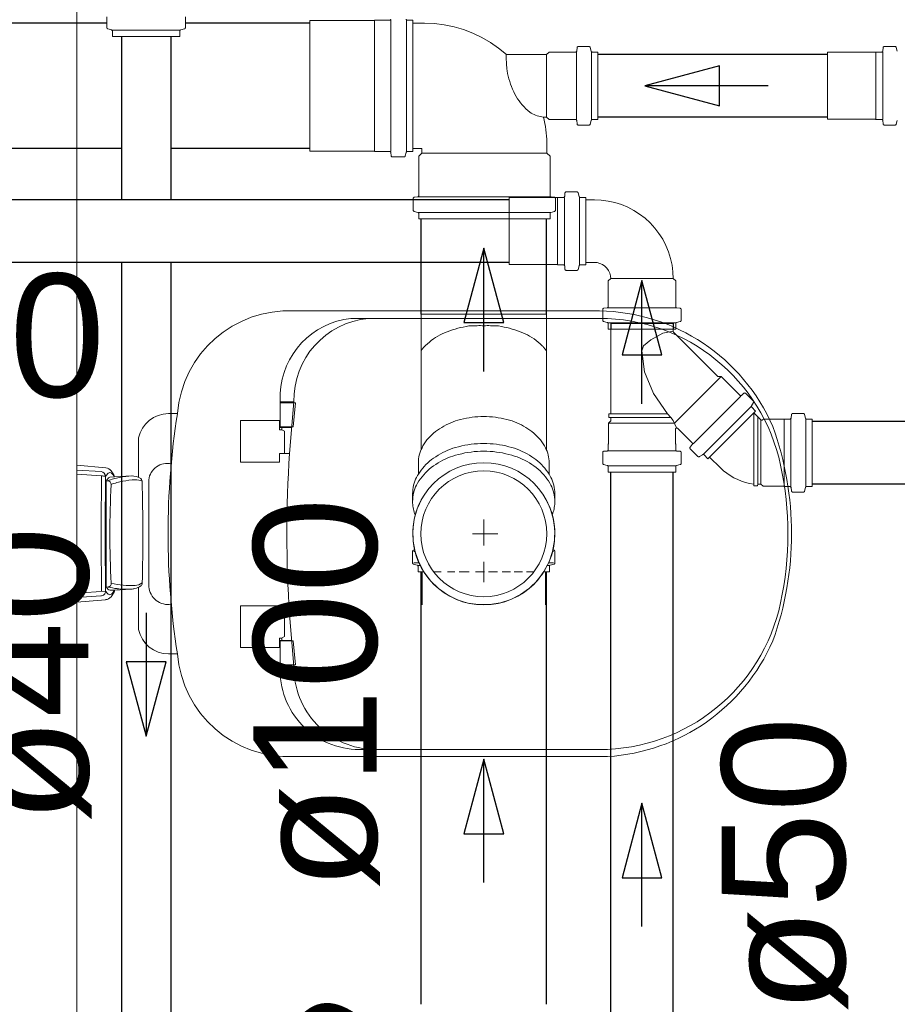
# Model space of a CAD drawing. Header units: millimetres. Extents: x 567 to 934, y -1 to 364.
# Tile 204 of 256: x 620.2 to 621.63, y 168.36 to 169.95. Entities that reach past the tile are written whole.
import ezdxf

# ---------------------------------------------------------------- set-up
doc = ezdxf.new("R2010")
doc.units = ezdxf.units.MM
doc.header["$MEASUREMENT"] = 0
doc.linetypes.add('NULL', pattern=[0])
doc.layers.get('0').update_dxf_attribs({"lineweight": 18})
doc.layers.add('ARQ FINA', color=8, linetype='Continuous')
for name, color, linetype, lineweight in [('CV-Condutos', 14, 'Continuous', 25), ('CV-Sentido conduto', 14, 'Continuous', 30), ('CV-Textos conduto', 7, 'Continuous', 9), ('Simbolos', 14, 'Continuous', 20), ('Simbolos_int', 14, 'Continuous', 15), ('TQ-Condutos', 14, 'Continuous', 25), ('TQ-Sentido conduto', 14, 'Continuous', 30), ('TQ-Textos conduto', 7, 'Continuous', 9)]:
    doc.layers.add(name, color=color, linetype=linetype, lineweight=lineweight)
doc.styles.add('Arial', font='arial.ttf')

msp = doc.modelspace()

# ---------------------------------------------------------------- linework, layer by layer
for p, q in [((620.8573, 169.0576), (620.8573, 169.0038)), ((621.0574, 169.0576), (621.0574, 169.0038))]:
    msp.add_line(p, q)
at = {"layer": 'ARQ FINA', "lineweight": 5}
for p, q in [((620.2974, 167.8391), (620.2974, 170.2916)), ((621.1451, 169.4806), (620.6499, 169.4806)), ((620.7419, 169.4684), (621.1449, 169.4684)), ((620.6272, 169.2914), (620.6272, 169.3464)), ((620.6493, 169.3331), (620.6272, 169.3331)), ((620.6519, 169.3312), (620.6272, 169.3312)), ((620.6493, 169.3331), (620.6422, 169.2494)), ((620.6485, 169.2924), (620.6519, 169.3312)), ((620.4606, 169.3139), (620.4462, 169.3139)), ((620.5629, 169.2353), (620.5629, 169.3027)), ((620.5629, 169.3027), (620.6259, 169.3027)), ((620.6259, 169.3027), (620.6259, 169.2877)), ((620.6259, 169.2877), (620.63, 169.2877)), ((620.6455, 169.2924), (620.6272, 169.2924)), ((620.63, 169.2914), (620.6272, 169.2914)), ((620.6458, 169.2914), (620.6286, 169.2914)), ((620.63, 169.2877), (620.63, 169.2914)), ((620.6301, 169.2876), (620.6342, 169.2853)), ((620.6342, 169.2853), (620.6342, 169.2494)), ((620.6455, 169.2924), (620.6485, 169.2924)), ((620.3974, 169.2746), (620.3974, 169.2104)), ((620.6259, 169.2353), (620.5629, 169.2353)), ((620.6423, 169.2495), (620.6259, 169.2495)), ((620.6259, 169.2495), (620.6259, 169.2353)), ((620.2974, 169.2301), (620.3446, 169.226)), ((620.2974, 169.2225), (620.3369, 169.2199)), ((620.3374, 169.213), (620.2974, 169.2156)), ((620.3453, 169.205), (620.3475, 169.2051)), ((620.3585, 169.2112), (620.3507, 169.2108)), ((620.3582, 169.2112), (620.3866, 169.2128)), ((620.4141, 169.0333), (620.4141, 169.2067)), ((620.3482, 169.0328), (620.3453, 169.0326)), ((620.3585, 169.0278), (620.3513, 169.0274)), ((620.3855, 169.0293), (620.3583, 169.0278)), ((620.3974, 169.0323), (620.3974, 168.9637)), ((620.2974, 169.0227), (620.3442, 169.0262)), ((620.2974, 169.0158), (620.3361, 169.0183)), ((620.344, 169.0122), (620.2974, 169.0082)), ((620.5629, 168.9349), (620.5629, 169.0023)), ((620.5629, 169.0023), (620.6259, 169.0023)), ((620.6259, 169.0023), (620.6259, 168.9881)), ((620.6259, 168.9881), (620.6423, 168.9881)), ((620.6342, 168.9523), (620.6342, 168.9881)), ((620.6493, 168.9044), (620.6423, 168.9881)), ((620.63, 168.9499), (620.6259, 168.9499)), ((620.6259, 168.9499), (620.6259, 168.9349)), ((620.63, 168.9462), (620.63, 168.9499)), ((620.6303, 168.9501), (620.6342, 168.9523)), ((620.6259, 168.9349), (620.5629, 168.9349)), ((620.6272, 168.9033), (620.6272, 168.9462)), ((620.6272, 168.9462), (620.63, 168.9462)), ((620.6455, 168.9452), (620.6272, 168.9452)), ((620.6458, 168.9462), (620.6298, 168.9462)), ((620.6455, 168.9452), (620.6485, 168.9452)), ((620.6485, 168.9452), (620.6519, 168.9064)), ((620.4462, 168.9244), (620.4606, 168.9244)), ((620.6519, 168.9064), (620.6272, 168.9064)), ((620.6493, 168.9044), (620.6272, 168.9044)), ((620.6499, 168.7577), (621.1582, 168.7577)), ((621.1449, 168.7691), (620.7555, 168.7691))]:
    msp.add_line(p, q, dxfattribs=at)
for centre, radius, start, end in [((620.6414, 169.2994), 0.1814, 87.3289, 175.4131), ((621.1397, 169.1683), 0.3124, 23.5162, 88.9974), ((620.7555, 169.3407), 0.1284, 96.0994, 177.4413), ((620.7825, 169.3358), 0.1331, 95.2693, 181.1664), ((621.1449, 169.168), 0.3004, 12, 90), ((620.4462, 169.2639), 0.05, 90, 167.7053), ((621.7086, 169.1191), 1.2632, 171.1306, 188.8694), ((620.9464, 169.1191), 0.5102, 340.0784, 19.9216), ((622.6787, 169.1187), 2.0406, 176.3241, 183.6703), ((620.336, 169.2118), 0.00818, 1.8602, 83.7517), ((620.3416, 169.211), 0.0154, 41.0752, 78.7855), ((620.331, 169.2018), 0.0293, 26.9248, 41.0752), ((620.4438, 169.2032), 0.0299, 76.8896, 173.1104), ((620.9134, 169.1188), 0.5371, 348, 12), ((630.5216, 169.1188), 10.1846, 179.47044, 180.52389), ((620.3377, 169.189), 0.024, 74.1834, 90.6728), ((626.0775, 169.1199), 5.7341, 179.07935, 180.93623), ((620.3603, 169.2035), 0.0182, 130.9886, 151.9845), ((628.6818, 169.1188), 8.337, 179.40781, 180.59251), ((620.3565, 169.2), 0.0123, 117.7565, 155.8472), ((620.3982, 169.0565), 0.1571, 101.6558, 108.8284), ((620.3472, 169.1991), 0.00608, 0.4328, 86.2904), ((620.351, 169.2142), 0.00408, 49.0114, 130.9886), ((620.3985, 169.0713), 0.1356, 101.2253, 109.611), ((620.3423, 169.2041), 0.0174, 24.1043, 49.0114), ((620.3486, 169.2107), 0.00966, 3.0829, 26.9248), ((620.391, 169.0916), 0.1213, 91.8808, 101.6558), ((620.3984, 169.072), 0.1349, 92.7747, 101.2253), ((620.3861, 169.182), 0.0308, 63.157, 89.1856), ((620.3929, 169.1842), 0.0226, 62.6002, 92.7747), ((620.3973, 169.2041), 0.00601, 1.3732, 63.157), ((616.8371, 169.1187), 3.5673, 358.7212, 1.3732), ((621.8972, 169.1191), 1.5462, 177.0381, 182.9778), ((620.3734, 169.0505), 0.0333, 212.4839, 219.6215), ((620.3516, 169.0325), 0.00506, 219.6215, 266.9463), ((620.347, 169.0389), 0.00624, 281.0044, 358.9956), ((620.376, 169.1426), 0.1133, 255.8134, 263.2723), ((620.384, 169.1645), 0.1294, 256.1701, 273.4937), ((620.3423, 169.0343), 0.0174, 310.9886, 338.2947), ((620.3519, 169.0271), 0.00641, 336.2591, 6.3027), ((620.3789, 169.1677), 0.1386, 263.2723, 272.7277), ((620.3837, 169.0632), 0.0339, 273.0989, 283.3835), ((620.3852, 169.0568), 0.0274, 283.3835, 305.4412), ((620.3904, 169.0583), 0.023, 273.4937, 304.5063), ((620.3978, 169.0391), 0.00564, 305.4412, 0.4655), ((620.4457, 169.036), 0.0317, 184.9444, 279.0556), ((620.3364, 169.0261), 0.00782, 267.7493, 0.9362), ((620.3429, 169.0253), 0.0131, 274.9119, 320.0973), ((620.3603, 169.0348), 0.0182, 208.1844, 229.0114), ((620.351, 169.0242), 0.00408, 229.0114, 310.9886), ((620.329, 169.0372), 0.0314, 319.7409, 336.2591), ((621.1449, 169.0696), 0.3004, 270, 348), ((620.4462, 168.9744), 0.05, 192.2947, 270), ((621.1384, 169.071), 0.314, 273.6172, 336.3827), ((620.6414, 168.9389), 0.1814, 184.5869, 272.6711), ((620.7555, 168.8976), 0.1284, 177.4413, 270), ((620.7825, 168.9023), 0.1331, 179.0349, 269.0913)]:
    msp.add_arc(centre, radius, start, end, dxfattribs=at)
at = {"layer": 'CV-Condutos'}
for p, q in [((620.9987, 169.6606), (619.0937, 169.6606)), ((620.9987, 169.5592), (619.0937, 169.5592)), ((621.1632, 169.4602), (621.1632, 169.4511)), ((621.2646, 169.4602), (621.2646, 169.4511)), ((622.7991, 169.3011), (621.4899, 169.3011)), ((621.1632, 168.2476), (621.1632, 169.2192)), ((621.2646, 168.2476), (621.2646, 169.2192)), ((622.7991, 169.1997), (621.4899, 169.1997))]:
    msp.add_line(p, q, dxfattribs=at)
at = {"layer": 'CV-Sentido conduto'}
for p, q in [((621.2139, 169.5301), (621.1816, 169.4094)), ((621.2463, 169.4094), (621.2139, 169.5301)), ((621.1816, 169.4094), (621.2463, 169.4094)), ((621.2139, 168.6821), (621.1816, 168.5613)), ((621.2463, 168.5613), (621.2139, 168.6821)), ((621.1816, 168.5613), (621.2463, 168.5613))]:
    msp.add_line(p, q, dxfattribs=at)
for points in [[(621.2139, 169.3301), (621.2139, 169.5301)], [(621.2139, 168.4821), (621.2139, 168.6821)]]:
    msp.add_lwpolyline(points, dxfattribs=at)
at = {"layer": 'Simbolos'}
for p, q in [((620.3462, 169.9399), (620.3462, 169.9574)), ((620.4734, 169.9399), (620.4734, 169.9574)), ((620.3477, 169.9379), (620.3536, 169.9364)), ((620.4719, 169.9379), (620.466, 169.9364)), ((620.78, 169.9516), (620.6753, 169.9516)), ((620.7805, 169.9521), (620.78, 169.9516)), ((620.8046, 169.9521), (620.7805, 169.9521)), ((620.8423, 169.9521), (620.8334, 169.9521)), ((620.8423, 169.9521), (620.8423, 169.7391)), ((620.8423, 169.9472), (620.8611, 169.9472)), ((620.3551, 169.9257), (620.3551, 169.9344)), ((620.3551, 169.9257), (620.4645, 169.9257)), ((620.4645, 169.9257), (620.4645, 169.9344)), ((621.1086, 169.9074), (621.1082, 169.9021)), ((621.1281, 169.9092), (621.1106, 169.9092)), ((621.1301, 169.9077), (621.1317, 169.9018)), ((621.605, 169.9074), (621.6045, 169.9021)), ((621.6245, 169.9092), (621.607, 169.9092)), ((621.6264, 169.9077), (621.628, 169.9018)), ((620.9939, 169.8963), (621.0592, 169.8963)), ((621.0632, 169.9003), (621.0592, 169.8963)), ((621.0632, 169.9003), (621.1062, 169.9003)), ((621.1423, 169.9003), (621.1336, 169.9003)), ((621.1423, 169.9003), (621.1423, 169.7909)), ((621.5928, 169.8999), (621.5147, 169.8999)), ((621.5932, 169.9003), (621.5928, 169.8999)), ((621.6025, 169.9003), (621.5932, 169.9003)), ((621.0544, 169.7949), (621.0592, 169.7949)), ((621.0632, 169.7909), (621.0592, 169.7949)), ((621.0632, 169.7909), (621.1062, 169.7909)), ((621.1086, 169.7838), (621.1082, 169.7891)), ((621.1281, 169.782), (621.1106, 169.782)), ((621.1301, 169.7835), (621.1317, 169.7894)), ((621.1423, 169.7909), (621.1336, 169.7909)), ((621.5928, 169.7913), (621.5147, 169.7913)), ((621.5932, 169.7909), (621.5928, 169.7913)), ((621.6025, 169.7909), (621.5932, 169.7909)), ((621.605, 169.7838), (621.6045, 169.7891)), ((621.6245, 169.782), (621.607, 169.782)), ((621.6264, 169.7835), (621.628, 169.7894)), ((621.0599, 169.7365), (621.0599, 169.7484)), ((620.78, 169.7396), (620.6753, 169.7396)), ((620.7805, 169.7391), (620.78, 169.7396)), ((620.8046, 169.7391), (620.7805, 169.7391)), ((620.8071, 169.7321), (620.8066, 169.7373)), ((620.828, 169.7303), (620.8091, 169.7303)), ((620.8299, 169.7318), (620.8315, 169.7376)), ((620.8423, 169.7391), (620.8334, 169.7391)), ((620.8423, 169.744), (620.8567, 169.744)), ((620.8518, 169.7316), (620.8567, 169.7365)), ((620.8518, 169.6673), (620.8518, 169.7316)), ((620.8567, 169.7365), (620.8567, 169.744)), ((621.0648, 169.7316), (621.0599, 169.7365)), ((621.0648, 169.6673), (621.0648, 169.7316)), ((621.089, 169.6717), (621.0886, 169.6665)), ((621.1086, 169.6735), (621.091, 169.6735)), ((621.1105, 169.6721), (621.1121, 169.6661)), ((620.843, 169.6439), (620.843, 169.6628)), ((620.8448, 169.6648), (620.85, 169.6653)), ((621.0768, 169.6642), (620.9987, 169.6642)), ((621.0718, 169.6648), (621.0666, 169.6653)), ((621.0736, 169.6439), (621.0736, 169.6628)), ((621.0772, 169.6646), (621.0768, 169.6642)), ((621.0866, 169.6646), (621.0772, 169.6646)), ((621.1227, 169.6646), (621.114, 169.6646)), ((621.1227, 169.6646), (621.1227, 169.5552)), ((621.1367, 169.6606), (621.1227, 169.6606)), ((620.8445, 169.642), (620.8503, 169.6404)), ((620.8518, 169.6296), (620.8518, 169.6385)), ((621.0648, 169.6296), (621.0648, 169.6385)), ((621.0721, 169.642), (621.0663, 169.6404)), ((621.0648, 169.6296), (620.8518, 169.6296)), ((621.0768, 169.5556), (620.9987, 169.5556)), ((621.0772, 169.5552), (621.0768, 169.5556)), ((621.0866, 169.5552), (621.0772, 169.5552)), ((621.1227, 169.5552), (621.114, 169.5552)), ((621.1367, 169.5592), (621.1227, 169.5592)), ((621.089, 169.5482), (621.0886, 169.5534)), ((621.1086, 169.5463), (621.091, 169.5463)), ((621.1105, 169.5478), (621.1121, 169.5538)), ((621.1592, 169.5291), (621.1632, 169.5331)), ((621.1592, 169.4873), (621.1592, 169.5291)), ((621.2686, 169.5291), (621.2646, 169.5331)), ((621.2686, 169.4873), (621.2686, 169.5291)), ((620.8557, 169.2556), (620.8557, 169.4754)), ((621.0589, 169.2556), (621.0589, 169.4754)), ((621.1503, 169.4653), (621.1503, 169.4828)), ((621.1521, 169.4848), (621.1574, 169.4853)), ((621.2757, 169.4848), (621.2704, 169.4853)), ((621.2775, 169.4653), (621.2775, 169.4828)), ((621.1518, 169.4634), (621.1577, 169.4618)), ((621.1592, 169.4511), (621.1592, 169.4598)), ((621.1632, 169.3138), (621.1632, 169.4602)), ((621.1632, 169.4602), (621.2646, 169.4602)), ((621.2646, 169.4474), (621.2646, 169.4602)), ((621.2686, 169.4511), (621.2686, 169.4598)), ((621.276, 169.4634), (621.2701, 169.4618)), ((621.2686, 169.4511), (621.1592, 169.4511)), ((621.3367, 169.3741), (621.2655, 169.4453)), ((621.3423, 169.3741), (621.2664, 169.2982)), ((621.3423, 169.3741), (621.3367, 169.3741)), ((621.3727, 169.3437), (621.3423, 169.3741)), ((621.3794, 169.347), (621.3754, 169.3436)), ((621.3945, 169.3345), (621.3821, 169.3469)), ((621.2967, 169.2651), (621.374, 169.3424)), ((621.3949, 169.3321), (621.3918, 169.3267)), ((621.3137, 169.248), (621.391, 169.3254)), ((621.3209, 169.2408), (621.3983, 169.3182)), ((621.3983, 169.3182), (621.3921, 169.3243)), ((621.4068, 169.3039), (621.3954, 169.3153)), ((621.1596, 169.2986), (621.1632, 169.3022)), ((621.2662, 169.2986), (621.1596, 169.2986)), ((621.1596, 169.265), (621.1596, 169.2986)), ((621.1632, 169.3138), (621.1602, 169.3136)), ((621.1602, 169.3077), (621.1602, 169.3136)), ((621.1632, 169.3074), (621.1602, 169.3077)), ((621.1632, 169.3138), (621.2555, 169.3138)), ((621.1632, 169.3022), (621.1632, 169.3074)), ((621.1632, 169.3074), (621.2605, 169.3074)), ((621.2605, 169.3074), (621.2555, 169.3138)), ((621.4104, 169.3047), (621.4097, 169.3039)), ((621.444, 169.3047), (621.4104, 169.3047)), ((621.4444, 169.3051), (621.444, 169.3047)), ((621.4538, 169.3051), (621.4444, 169.3051)), ((621.4562, 169.3121), (621.4558, 169.3069)), ((621.4757, 169.314), (621.4582, 169.314)), ((621.4777, 169.3125), (621.4793, 169.3065)), ((621.4899, 169.3051), (621.4812, 169.3051)), ((621.4899, 169.1957), (621.4899, 169.3051)), ((621.2682, 169.265), (621.2682, 169.2887)), ((621.2954, 169.2664), (621.2716, 169.2901)), ((621.1503, 169.2333), (621.1503, 169.2508)), ((621.1521, 169.2528), (621.1574, 169.2533)), ((621.1592, 169.2646), (621.1596, 169.265)), ((621.1592, 169.2553), (621.1592, 169.2646)), ((621.1592, 169.2535), (621.2686, 169.2535)), ((621.2686, 169.2646), (621.2682, 169.265)), ((621.2686, 169.2553), (621.2686, 169.2646)), ((621.2757, 169.2528), (621.2704, 169.2533)), ((621.2775, 169.2333), (621.2775, 169.2508)), ((621.2921, 169.2596), (621.2955, 169.2637)), ((621.3046, 169.2445), (621.2922, 169.2569)), ((621.307, 169.2442), (621.3123, 169.2473)), ((621.3209, 169.2408), (621.3148, 169.247)), ((621.3413, 169.226), (621.3237, 169.2436)), ((620.8513, 169.2157), (620.8513, 169.2342)), ((621.0633, 169.2157), (621.0633, 169.2342)), ((621.1518, 169.2314), (621.1577, 169.2298)), ((621.1592, 169.2294), (621.2686, 169.2294)), ((621.1592, 169.2192), (621.1592, 169.2279)), ((621.1592, 169.2192), (621.2686, 169.2192)), ((621.2686, 169.2192), (621.2686, 169.2279)), ((621.276, 169.2314), (621.2701, 169.2298)), ((620.85, 169.2136), (620.8513, 169.2157)), ((621.0645, 169.2136), (621.0633, 169.2157)), ((621.3952, 169.1997), (621.3955, 169.1967)), ((621.4013, 169.1967), (621.3955, 169.1967)), ((621.4016, 169.1997), (621.4013, 169.1967)), ((621.4068, 169.1997), (621.4016, 169.1997)), ((621.4104, 169.1961), (621.4068, 169.1997)), ((621.444, 169.1961), (621.4104, 169.1961)), ((621.4444, 169.1957), (621.444, 169.1961)), ((621.4538, 169.1957), (621.4444, 169.1957)), ((621.4562, 169.1886), (621.4558, 169.1938)), ((621.4757, 169.1868), (621.4582, 169.1868)), ((621.4777, 169.1882), (621.4793, 169.1942)), ((621.4899, 169.1957), (621.4812, 169.1957)), ((620.842, 169.184), (620.842, 169.1715)), ((621.0726, 169.184), (621.0726, 169.1715)), ((620.8438, 169.0926), (620.8451, 169.0927)), ((621.0707, 169.0926), (621.0696, 169.0927)), ((620.842, 169.0717), (620.842, 169.0906)), ((620.8456, 169.0906), (620.844, 169.0906)), ((621.0706, 169.0906), (621.0691, 169.0906)), ((621.0726, 169.0717), (621.0726, 169.0906)), ((620.8435, 169.0698), (620.8493, 169.0682)), ((620.8523, 169.0717), (620.844, 169.0717)), ((620.8508, 169.0574), (620.8508, 169.0663)), ((621.0706, 169.0717), (621.0625, 169.0717)), ((621.0638, 169.0574), (621.0638, 169.0663)), ((621.0711, 169.0698), (621.0653, 169.0682)), ((620.86, 169.0574), (620.8508, 169.0574)), ((621.0638, 169.0574), (621.0547, 169.0574))]:
    msp.add_line(p, q, dxfattribs=at)
for points in [[(620.8046, 169.9521), (620.805, 169.9521), (620.8053, 169.9522), (620.8056, 169.9523), (620.8059, 169.9525), (620.8061, 169.9527), (620.8063, 169.953), (620.8065, 169.9533), (620.8066, 169.9536), (620.8066, 169.9539)], [(620.8315, 169.9536), (620.8316, 169.9533), (620.8317, 169.953), (620.8319, 169.9528), (620.8321, 169.9526), (620.8323, 169.9524), (620.8326, 169.9523), (620.8329, 169.9522), (620.8331, 169.9521), (620.8334, 169.9521)], [(620.3462, 169.9399), (620.3462, 169.9396), (620.3463, 169.9393), (620.3464, 169.939), (620.3465, 169.9388), (620.3467, 169.9385), (620.3469, 169.9383), (620.3471, 169.9382), (620.3474, 169.938), (620.3477, 169.9379)], [(620.4719, 169.9379), (620.4722, 169.938), (620.4724, 169.9382), (620.4727, 169.9383), (620.4729, 169.9385), (620.4731, 169.9388), (620.4732, 169.939), (620.4733, 169.9393), (620.4734, 169.9396), (620.4734, 169.9399)], [(620.994, 169.8963), (620.9815, 169.9066), (620.9683, 169.9158), (620.9543, 169.924), (620.9397, 169.931), (620.9246, 169.9368), (620.9091, 169.9413), (620.8933, 169.9446), (620.8773, 169.9465), (620.8611, 169.9472)], [(620.3551, 169.9344), (620.3551, 169.9347), (620.355, 169.935), (620.3549, 169.9353), (620.3548, 169.9355), (620.3546, 169.9357), (620.3544, 169.9359), (620.3541, 169.9361), (620.3539, 169.9363), (620.3536, 169.9363)], [(620.466, 169.9363), (620.4657, 169.9363), (620.4654, 169.9361), (620.4652, 169.9359), (620.465, 169.9357), (620.4648, 169.9355), (620.4647, 169.9353), (620.4646, 169.935), (620.4645, 169.9347), (620.4645, 169.9344)], [(621.1106, 169.9092), (621.1103, 169.9092), (621.11, 169.9091), (621.1097, 169.909), (621.1094, 169.9088), (621.1091, 169.9086), (621.1089, 169.9083), (621.1088, 169.908), (621.1087, 169.9077), (621.1086, 169.9074)], [(621.1301, 169.9077), (621.13, 169.908), (621.1299, 169.9082), (621.1297, 169.9085), (621.1295, 169.9087), (621.1292, 169.9089), (621.129, 169.909), (621.1287, 169.9091), (621.1284, 169.9092), (621.1281, 169.9092)], [(621.607, 169.9092), (621.6067, 169.9092), (621.6063, 169.9091), (621.606, 169.909), (621.6058, 169.9088), (621.6055, 169.9086), (621.6053, 169.9083), (621.6052, 169.908), (621.605, 169.9077), (621.605, 169.9074)], [(621.6264, 169.9077), (621.6263, 169.908), (621.6262, 169.9082), (621.626, 169.9085), (621.6258, 169.9087), (621.6256, 169.9089), (621.6254, 169.909), (621.6251, 169.9091), (621.6248, 169.9092), (621.6245, 169.9092)], [(620.9939, 169.8963), (620.9939, 169.8934), (620.9939, 169.8905), (620.9939, 169.8875), (620.994, 169.8846), (620.9942, 169.8817), (620.9944, 169.8788), (620.9946, 169.8759), (620.9949, 169.873), (620.9952, 169.8701)], [(621.1062, 169.9003), (621.1065, 169.9003), (621.1068, 169.9004), (621.1071, 169.9005), (621.1074, 169.9007), (621.1076, 169.9009), (621.1078, 169.9012), (621.108, 169.9015), (621.1081, 169.9018), (621.1082, 169.9021)], [(621.1317, 169.9018), (621.1318, 169.9015), (621.1319, 169.9012), (621.1321, 169.901), (621.1323, 169.9008), (621.1325, 169.9006), (621.1328, 169.9005), (621.133, 169.9004), (621.1333, 169.9003), (621.1336, 169.9003)], [(621.6025, 169.9003), (621.6029, 169.9003), (621.6032, 169.9004), (621.6035, 169.9005), (621.6038, 169.9007), (621.604, 169.9009), (621.6042, 169.9012), (621.6044, 169.9015), (621.6045, 169.9018), (621.6045, 169.9021)], [(620.9952, 169.8701), (620.9961, 169.8657), (620.997, 169.8613), (620.9982, 169.857), (620.9995, 169.8527), (621.0009, 169.8484), (621.0025, 169.8443), (621.0042, 169.8401), (621.006, 169.836), (621.008, 169.832)], [(621.008, 169.832), (621.01, 169.8283), (621.0122, 169.8247), (621.0146, 169.8212), (621.0172, 169.8178), (621.0199, 169.8145), (621.0227, 169.8114), (621.0257, 169.8084), (621.0288, 169.8055), (621.0321, 169.8028)], [(621.0321, 169.8028), (621.0343, 169.8014), (621.0366, 169.8), (621.039, 169.7989), (621.0414, 169.7978), (621.044, 169.7969), (621.0465, 169.7962), (621.0491, 169.7956), (621.0517, 169.7952), (621.0544, 169.7949)], [(621.0599, 169.7484), (621.0598, 169.7536), (621.0596, 169.7588), (621.0593, 169.764), (621.0588, 169.7692), (621.0582, 169.7744), (621.0575, 169.7796), (621.0566, 169.7847), (621.0555, 169.7898), (621.0544, 169.7949)], [(621.1082, 169.7891), (621.1081, 169.7894), (621.108, 169.7897), (621.1078, 169.79), (621.1076, 169.7903), (621.1074, 169.7905), (621.1071, 169.7907), (621.1068, 169.7908), (621.1065, 169.7909), (621.1062, 169.7909)], [(621.1086, 169.7838), (621.1087, 169.7835), (621.1088, 169.7832), (621.1089, 169.7829), (621.1091, 169.7826), (621.1094, 169.7824), (621.1097, 169.7822), (621.11, 169.7821), (621.1103, 169.782), (621.1106, 169.782)], [(621.1281, 169.782), (621.1284, 169.782), (621.1287, 169.7821), (621.129, 169.7822), (621.1292, 169.7823), (621.1295, 169.7825), (621.1297, 169.7827), (621.1299, 169.7829), (621.13, 169.7832), (621.1301, 169.7835)], [(621.1336, 169.7909), (621.1333, 169.7909), (621.133, 169.7908), (621.1328, 169.7907), (621.1325, 169.7906), (621.1323, 169.7904), (621.1321, 169.7902), (621.1319, 169.7899), (621.1318, 169.7897), (621.1317, 169.7894)], [(621.6045, 169.7891), (621.6045, 169.7894), (621.6044, 169.7897), (621.6042, 169.79), (621.604, 169.7903), (621.6038, 169.7905), (621.6035, 169.7907), (621.6032, 169.7908), (621.6029, 169.7909), (621.6025, 169.7909)], [(621.605, 169.7838), (621.605, 169.7835), (621.6052, 169.7832), (621.6053, 169.7829), (621.6055, 169.7826), (621.6058, 169.7824), (621.606, 169.7822), (621.6063, 169.7821), (621.6067, 169.782), (621.607, 169.782)], [(621.6245, 169.782), (621.6248, 169.782), (621.6251, 169.7821), (621.6254, 169.7822), (621.6256, 169.7823), (621.6258, 169.7825), (621.626, 169.7827), (621.6262, 169.7829), (621.6263, 169.7832), (621.6264, 169.7835)], [(620.8066, 169.7373), (620.8066, 169.7376), (620.8065, 169.7379), (620.8063, 169.7382), (620.8061, 169.7385), (620.8059, 169.7387), (620.8056, 169.7389), (620.8053, 169.739), (620.805, 169.7391), (620.8046, 169.7391)], [(620.8071, 169.7321), (620.8072, 169.7318), (620.8073, 169.7315), (620.8074, 169.7312), (620.8076, 169.7309), (620.8079, 169.7307), (620.8081, 169.7305), (620.8084, 169.7304), (620.8088, 169.7303), (620.8091, 169.7303)], [(620.828, 169.7303), (620.8283, 169.7303), (620.8286, 169.7304), (620.8288, 169.7305), (620.8291, 169.7306), (620.8293, 169.7308), (620.8295, 169.731), (620.8297, 169.7312), (620.8298, 169.7315), (620.8299, 169.7318)], [(620.8334, 169.7391), (620.8331, 169.7391), (620.8329, 169.739), (620.8326, 169.7389), (620.8323, 169.7388), (620.8321, 169.7386), (620.8319, 169.7384), (620.8317, 169.7381), (620.8316, 169.7379), (620.8315, 169.7376)], [(620.85, 169.6653), (620.8503, 169.6653), (620.8506, 169.6654), (620.8509, 169.6656), (620.8512, 169.6658), (620.8514, 169.666), (620.8516, 169.6663), (620.8517, 169.6666), (620.8518, 169.6669), (620.8518, 169.6673)], [(621.0648, 169.6673), (621.0648, 169.6669), (621.0649, 169.6666), (621.065, 169.6663), (621.0652, 169.666), (621.0654, 169.6658), (621.0657, 169.6656), (621.066, 169.6654), (621.0663, 169.6653), (621.0666, 169.6653)], [(621.0866, 169.6646), (621.0869, 169.6647), (621.0872, 169.6647), (621.0875, 169.6649), (621.0878, 169.6651), (621.088, 169.6653), (621.0882, 169.6655), (621.0884, 169.6658), (621.0885, 169.6661), (621.0886, 169.6665)], [(621.091, 169.6735), (621.0907, 169.6735), (621.0904, 169.6734), (621.0901, 169.6733), (621.0898, 169.6731), (621.0896, 169.6729), (621.0894, 169.6726), (621.0892, 169.6723), (621.0891, 169.672), (621.089, 169.6717)], [(621.1105, 169.6721), (621.1104, 169.6723), (621.1103, 169.6726), (621.1101, 169.6728), (621.1099, 169.673), (621.1097, 169.6732), (621.1094, 169.6733), (621.1091, 169.6735), (621.1088, 169.6735), (621.1086, 169.6735)], [(621.1121, 169.6661), (621.1122, 169.6658), (621.1123, 169.6656), (621.1125, 169.6653), (621.1127, 169.6651), (621.1129, 169.665), (621.1132, 169.6648), (621.1134, 169.6647), (621.1137, 169.6647), (621.114, 169.6646)], [(620.8448, 169.6648), (620.8445, 169.6648), (620.8442, 169.6646), (620.8439, 169.6645), (620.8436, 169.6643), (620.8434, 169.664), (620.8432, 169.6638), (620.8431, 169.6635), (620.843, 169.6631), (620.843, 169.6628)], [(621.0736, 169.6628), (621.0736, 169.6631), (621.0735, 169.6635), (621.0734, 169.6638), (621.0732, 169.664), (621.073, 169.6643), (621.0727, 169.6645), (621.0724, 169.6646), (621.0721, 169.6648), (621.0718, 169.6648)], [(621.2646, 169.5327), (621.2641, 169.5439), (621.2627, 169.5549), (621.2603, 169.5658), (621.2569, 169.5765), (621.2526, 169.5868), (621.2475, 169.5967), (621.2415, 169.6061), (621.2347, 169.6149), (621.2272, 169.6232), (621.2189, 169.6307), (621.2101, 169.6375), (621.2007, 169.6435), (621.1908, 169.6487), (621.1805, 169.6529), (621.1698, 169.6563), (621.1589, 169.6587), (621.1479, 169.6601), (621.1367, 169.6606)], [(620.843, 169.6439), (620.843, 169.6436), (620.8431, 169.6433), (620.8432, 169.6431), (620.8433, 169.6428), (620.8435, 169.6426), (620.8437, 169.6424), (620.844, 169.6422), (620.8442, 169.6421), (620.8445, 169.642)], [(620.8518, 169.6385), (620.8518, 169.6388), (620.8517, 169.639), (620.8516, 169.6393), (620.8515, 169.6396), (620.8513, 169.6398), (620.8511, 169.64), (620.8509, 169.6402), (620.8506, 169.6403), (620.8503, 169.6404)], [(621.0663, 169.6404), (621.066, 169.6403), (621.0658, 169.6402), (621.0655, 169.64), (621.0653, 169.6398), (621.0651, 169.6396), (621.065, 169.6393), (621.0649, 169.639), (621.0648, 169.6388), (621.0648, 169.6385)], [(621.0721, 169.642), (621.0724, 169.6421), (621.0727, 169.6422), (621.0729, 169.6424), (621.0731, 169.6426), (621.0733, 169.6428), (621.0734, 169.6431), (621.0735, 169.6433), (621.0736, 169.6436), (621.0736, 169.6439)], [(621.0886, 169.5534), (621.0885, 169.5537), (621.0884, 169.554), (621.0882, 169.5543), (621.088, 169.5546), (621.0878, 169.5548), (621.0875, 169.555), (621.0872, 169.5551), (621.0869, 169.5552), (621.0866, 169.5552)], [(621.114, 169.5552), (621.1137, 169.5552), (621.1134, 169.5552), (621.1132, 169.555), (621.1129, 169.5549), (621.1127, 169.5547), (621.1125, 169.5545), (621.1123, 169.5543), (621.1122, 169.554), (621.1121, 169.5538)], [(621.1632, 169.5327), (621.1628, 169.5373), (621.1616, 169.5418), (621.1597, 169.546), (621.157, 169.5498), (621.1537, 169.553), (621.15, 169.5557), (621.1458, 169.5576), (621.1413, 169.5588), (621.1367, 169.5592)], [(621.089, 169.5482), (621.0891, 169.5478), (621.0892, 169.5475), (621.0894, 169.5472), (621.0896, 169.547), (621.0898, 169.5468), (621.0901, 169.5466), (621.0904, 169.5464), (621.0907, 169.5464), (621.091, 169.5463)], [(621.1086, 169.5463), (621.1088, 169.5464), (621.1091, 169.5464), (621.1094, 169.5465), (621.1097, 169.5467), (621.1099, 169.5468), (621.1101, 169.547), (621.1103, 169.5473), (621.1104, 169.5475), (621.1105, 169.5478)], [(621.1521, 169.4848), (621.1518, 169.4848), (621.1515, 169.4846), (621.1512, 169.4845), (621.151, 169.4843), (621.1507, 169.484), (621.1506, 169.4838), (621.1504, 169.4835), (621.1503, 169.4831), (621.1503, 169.4828)], [(621.1574, 169.4853), (621.1577, 169.4853), (621.158, 169.4854), (621.1583, 169.4856), (621.1586, 169.4858), (621.1588, 169.4861), (621.159, 169.4863), (621.1591, 169.4866), (621.1592, 169.4869), (621.1592, 169.4873)], [(621.2686, 169.4873), (621.2686, 169.4869), (621.2687, 169.4866), (621.2689, 169.4863), (621.269, 169.4861), (621.2693, 169.4858), (621.2695, 169.4856), (621.2698, 169.4854), (621.2701, 169.4853), (621.2704, 169.4853)], [(621.2775, 169.4828), (621.2775, 169.4831), (621.2774, 169.4835), (621.2773, 169.4838), (621.2771, 169.484), (621.2769, 169.4843), (621.2766, 169.4845), (621.2763, 169.4846), (621.276, 169.4848), (621.2757, 169.4848)], [(621.1503, 169.4653), (621.1503, 169.465), (621.1504, 169.4647), (621.1505, 169.4645), (621.1506, 169.4642), (621.1508, 169.464), (621.151, 169.4638), (621.1513, 169.4636), (621.1515, 169.4635), (621.1518, 169.4634)], [(621.1592, 169.4598), (621.1592, 169.4601), (621.1591, 169.4604), (621.159, 169.4607), (621.1589, 169.4609), (621.1587, 169.4612), (621.1585, 169.4614), (621.1583, 169.4615), (621.158, 169.4617), (621.1577, 169.4618)], [(621.2701, 169.4618), (621.2698, 169.4617), (621.2696, 169.4615), (621.2693, 169.4614), (621.2691, 169.4612), (621.2689, 169.4609), (621.2688, 169.4607), (621.2687, 169.4604), (621.2686, 169.4601), (621.2686, 169.4598)], [(621.276, 169.4634), (621.2763, 169.4635), (621.2766, 169.4636), (621.2768, 169.4638), (621.277, 169.464), (621.2772, 169.4642), (621.2773, 169.4645), (621.2774, 169.4647), (621.2775, 169.465), (621.2775, 169.4653)], [(620.8939, 169.445), (620.8901, 169.4433), (620.8864, 169.4415), (620.8827, 169.4395), (620.8792, 169.4374), (620.8757, 169.4351), (620.8723, 169.4327), (620.8691, 169.4301), (620.8659, 169.4274), (620.8629, 169.4245)], [(620.933, 169.4562), (620.9286, 169.4554), (620.9241, 169.4544), (620.9197, 169.4534), (620.9154, 169.4523), (620.911, 169.451), (620.9067, 169.4497), (620.9024, 169.4482), (620.8981, 169.4467), (620.8939, 169.445)], [(620.9573, 169.4566), (620.9546, 169.4566), (620.9519, 169.4567), (620.9492, 169.4567), (620.9465, 169.4566), (620.9438, 169.4566), (620.9411, 169.4565), (620.9384, 169.4564), (620.9357, 169.4563), (620.933, 169.4562)], [(620.9815, 169.4562), (620.9788, 169.4563), (620.9761, 169.4564), (620.9735, 169.4565), (620.9708, 169.4566), (620.9681, 169.4566), (620.9654, 169.4567), (620.9627, 169.4567), (620.96, 169.4566), (620.9573, 169.4566)], [(621.0206, 169.445), (621.0164, 169.4467), (621.0122, 169.4482), (621.0079, 169.4497), (621.0036, 169.451), (620.9992, 169.4523), (620.9948, 169.4534), (620.9904, 169.4544), (620.986, 169.4554), (620.9815, 169.4562)], [(621.0517, 169.4245), (621.0486, 169.4274), (621.0455, 169.4301), (621.0422, 169.4327), (621.0389, 169.4351), (621.0354, 169.4374), (621.0318, 169.4395), (621.0282, 169.4415), (621.0245, 169.4433), (621.0206, 169.445)], [(621.2646, 169.4477), (621.2477, 169.4442), (621.2281, 169.4334), (621.2164, 169.4239)], [(621.2646, 169.4474), (621.2646, 169.4471), (621.2647, 169.4469), (621.2647, 169.4466), (621.2648, 169.4464), (621.2649, 169.4461), (621.265, 169.4459), (621.2652, 169.4457), (621.2653, 169.4455), (621.2655, 169.4453)], [(620.8629, 169.4245), (620.8619, 169.4236), (620.861, 169.4227), (620.8601, 169.4218), (620.8592, 169.4208), (620.8584, 169.4198), (620.8577, 169.4187), (620.8569, 169.4177), (620.8563, 169.4165), (620.8557, 169.4154)], [(621.0589, 169.4154), (621.0583, 169.4165), (621.0576, 169.4177), (621.0569, 169.4187), (621.0561, 169.4198), (621.0553, 169.4208), (621.0545, 169.4218), (621.0536, 169.4227), (621.0526, 169.4236), (621.0517, 169.4245)], [(621.2164, 169.4239), (621.2135, 169.4157), (621.2181, 169.3815), (621.2326, 169.3464), (621.2555, 169.3138)], [(621.3821, 169.3469), (621.3819, 169.3471), (621.3816, 169.3473), (621.3813, 169.3474), (621.381, 169.3474), (621.3807, 169.3475), (621.3803, 169.3474), (621.38, 169.3473), (621.3797, 169.3472), (621.3794, 169.347)], [(621.3727, 169.3437), (621.3729, 169.3435), (621.3732, 169.3433), (621.3735, 169.3432), (621.3739, 169.3432), (621.3742, 169.3431), (621.3745, 169.3432), (621.3748, 169.3433), (621.3751, 169.3434), (621.3754, 169.3436)], [(621.3949, 169.3321), (621.395, 169.3323), (621.3951, 169.3326), (621.3951, 169.3329), (621.3951, 169.3332), (621.3951, 169.3335), (621.395, 169.3337), (621.3949, 169.334), (621.3947, 169.3343), (621.3945, 169.3345)], [(621.3918, 169.3267), (621.3917, 169.3265), (621.3916, 169.3262), (621.3915, 169.3259), (621.3915, 169.3256), (621.3916, 169.3253), (621.3916, 169.3251), (621.3918, 169.3248), (621.3919, 169.3245), (621.3921, 169.3243)], [(620.9153, 169.3032), (620.9114, 169.302), (620.9075, 169.3006), (620.9037, 169.2991), (620.9, 169.2974), (620.8963, 169.2957), (620.8927, 169.2938), (620.8892, 169.2917), (620.8857, 169.2895), (620.8823, 169.2872)], [(620.9573, 169.3092), (620.9526, 169.3091), (620.9478, 169.3089), (620.9431, 169.3085), (620.9384, 169.308), (620.9337, 169.3073), (620.9291, 169.3065), (620.9245, 169.3055), (620.9199, 169.3044), (620.9153, 169.3032)], [(620.9993, 169.3032), (620.9947, 169.3044), (620.9901, 169.3055), (620.9855, 169.3065), (620.9808, 169.3073), (620.9762, 169.308), (620.9715, 169.3085), (620.9667, 169.3089), (620.962, 169.3091), (620.9573, 169.3092)], [(621.0322, 169.2872), (621.0289, 169.2895), (621.0254, 169.2917), (621.0219, 169.2938), (621.0183, 169.2957), (621.0146, 169.2974), (621.0108, 169.2991), (621.007, 169.3006), (621.0032, 169.302), (620.9993, 169.3032)], [(621.2605, 169.3074), (621.2643, 169.3028), (621.2701, 169.2907)], [(621.4068, 169.3039), (621.4071, 169.3037), (621.4074, 169.3035), (621.4077, 169.3034), (621.4081, 169.3033), (621.4084, 169.3033), (621.4088, 169.3034), (621.4091, 169.3035), (621.4094, 169.3037), (621.4097, 169.3039)], [(621.4538, 169.3051), (621.4541, 169.3051), (621.4544, 169.3052), (621.4547, 169.3053), (621.455, 169.3055), (621.4552, 169.3057), (621.4554, 169.306), (621.4556, 169.3062), (621.4557, 169.3066), (621.4558, 169.3069)], [(621.4582, 169.314), (621.4579, 169.3139), (621.4576, 169.3139), (621.4573, 169.3137), (621.457, 169.3135), (621.4568, 169.3133), (621.4566, 169.3131), (621.4564, 169.3128), (621.4563, 169.3125), (621.4562, 169.3121)], [(621.4777, 169.3125), (621.4776, 169.3128), (621.4774, 169.313), (621.4773, 169.3132), (621.4771, 169.3135), (621.4768, 169.3136), (621.4766, 169.3138), (621.4763, 169.3139), (621.476, 169.3139), (621.4757, 169.314)], [(621.4793, 169.3065), (621.4794, 169.3063), (621.4795, 169.306), (621.4797, 169.3058), (621.4799, 169.3056), (621.4801, 169.3054), (621.4804, 169.3052), (621.4806, 169.3051), (621.4809, 169.3051), (621.4812, 169.3051)], [(620.8823, 169.2872), (620.8792, 169.2849), (620.8761, 169.2824), (620.8732, 169.2798), (620.8705, 169.277), (620.8678, 169.2742), (620.8653, 169.2712), (620.8629, 169.268), (620.8607, 169.2648), (620.8587, 169.2615)], [(621.0559, 169.2615), (621.0538, 169.2648), (621.0516, 169.268), (621.0493, 169.2712), (621.0467, 169.2742), (621.0441, 169.277), (621.0413, 169.2798), (621.0384, 169.2824), (621.0354, 169.2849), (621.0322, 169.2872)], [(621.2716, 169.2901), (621.2714, 169.2902), (621.2712, 169.2904), (621.271, 169.2905), (621.2707, 169.2906), (621.2705, 169.2906), (621.2702, 169.2907), (621.27, 169.2906), (621.2697, 169.2906), (621.2694, 169.2905), (621.2692, 169.2904), (621.269, 169.2902), (621.2688, 169.2901), (621.2686, 169.2899), (621.2685, 169.2897), (621.2684, 169.2894), (621.2683, 169.2892), (621.2682, 169.2889), (621.2682, 169.2887)], [(620.8587, 169.2615), (620.8572, 169.2587), (620.8558, 169.2558), (620.8546, 169.2529), (620.8536, 169.2499), (620.8528, 169.2468), (620.8521, 169.2437), (620.8517, 169.2406), (620.8514, 169.2374), (620.8513, 169.2342)], [(620.9573, 169.253), (620.9521, 169.2529), (620.947, 169.2527), (620.9419, 169.2523), (620.9368, 169.2517), (620.9317, 169.251), (620.9266, 169.2501), (620.9216, 169.249), (620.9166, 169.2478), (620.9116, 169.2465)], [(621.003, 169.2465), (620.998, 169.2478), (620.993, 169.249), (620.988, 169.2501), (620.9829, 169.251), (620.9778, 169.2517), (620.9727, 169.2523), (620.9676, 169.2527), (620.9624, 169.2529), (620.9573, 169.253)], [(621.0633, 169.2342), (621.0632, 169.2374), (621.0629, 169.2406), (621.0624, 169.2437), (621.0618, 169.2468), (621.061, 169.2499), (621.06, 169.2529), (621.0588, 169.2558), (621.0574, 169.2587), (621.0559, 169.2615)], [(621.1521, 169.2528), (621.1518, 169.2528), (621.1515, 169.2527), (621.1512, 169.2525), (621.151, 169.2523), (621.1507, 169.2521), (621.1506, 169.2518), (621.1504, 169.2515), (621.1503, 169.2512), (621.1503, 169.2508)], [(621.1574, 169.2533), (621.1577, 169.2533), (621.158, 169.2535), (621.1583, 169.2536), (621.1586, 169.2538), (621.1588, 169.2541), (621.159, 169.2543), (621.1591, 169.2546), (621.1592, 169.255), (621.1592, 169.2553)], [(621.2686, 169.2553), (621.2686, 169.255), (621.2687, 169.2546), (621.2689, 169.2543), (621.269, 169.2541), (621.2693, 169.2538), (621.2695, 169.2536), (621.2698, 169.2535), (621.2701, 169.2533), (621.2704, 169.2533)], [(621.2775, 169.2508), (621.2775, 169.2512), (621.2774, 169.2515), (621.2773, 169.2518), (621.2771, 169.2521), (621.2769, 169.2523), (621.2766, 169.2525), (621.2763, 169.2527), (621.276, 169.2528), (621.2757, 169.2528)], [(621.2921, 169.2596), (621.2919, 169.2594), (621.2917, 169.2591), (621.2917, 169.2587), (621.2916, 169.2584), (621.2916, 169.2581), (621.2917, 169.2578), (621.2918, 169.2575), (621.292, 169.2572), (621.2922, 169.2569)], [(621.2955, 169.2637), (621.2957, 169.2639), (621.2958, 169.2642), (621.2959, 169.2645), (621.2959, 169.2649), (621.2959, 169.2652), (621.2958, 169.2655), (621.2957, 169.2658), (621.2956, 169.2661), (621.2953, 169.2664)], [(620.9116, 169.2465), (620.9074, 169.2452), (620.9032, 169.2437), (620.899, 169.242), (620.895, 169.2402), (620.891, 169.2383), (620.887, 169.2362), (620.8832, 169.234), (620.8794, 169.2316), (620.8758, 169.2292)], [(621.0388, 169.2292), (621.0351, 169.2316), (621.0314, 169.234), (621.0275, 169.2362), (621.0236, 169.2383), (621.0196, 169.2402), (621.0155, 169.242), (621.0114, 169.2437), (621.0072, 169.2452), (621.003, 169.2465)], [(621.3046, 169.2445), (621.3048, 169.2443), (621.3051, 169.2442), (621.3053, 169.2441), (621.3056, 169.244), (621.3059, 169.2439), (621.3062, 169.2439), (621.3065, 169.244), (621.3068, 169.2441), (621.307, 169.2442)], [(621.3147, 169.247), (621.3145, 169.2472), (621.3143, 169.2473), (621.314, 169.2474), (621.3137, 169.2475), (621.3134, 169.2476), (621.3132, 169.2476), (621.3129, 169.2475), (621.3126, 169.2474), (621.3123, 169.2473)], [(620.8757, 169.2291), (620.8723, 169.2266), (620.869, 169.2239), (620.8659, 169.221), (620.8628, 169.218), (620.86, 169.2149), (620.8572, 169.2116), (620.8547, 169.2082), (620.8522, 169.2047), (620.85, 169.2011)], [(621.0645, 169.2011), (621.0623, 169.2047), (621.0599, 169.2082), (621.0573, 169.2116), (621.0546, 169.2149), (621.0517, 169.218), (621.0487, 169.221), (621.0455, 169.2239), (621.0422, 169.2266), (621.0388, 169.2291)], [(621.1503, 169.2333), (621.1503, 169.233), (621.1504, 169.2327), (621.1505, 169.2325), (621.1506, 169.2322), (621.1508, 169.232), (621.151, 169.2318), (621.1513, 169.2316), (621.1515, 169.2315), (621.1518, 169.2314)], [(621.1592, 169.2279), (621.1592, 169.2281), (621.1591, 169.2284), (621.159, 169.2287), (621.1589, 169.229), (621.1587, 169.2292), (621.1585, 169.2294), (621.1583, 169.2296), (621.158, 169.2297), (621.1577, 169.2298)], [(621.2701, 169.2298), (621.2698, 169.2297), (621.2696, 169.2296), (621.2693, 169.2294), (621.2691, 169.2292), (621.2689, 169.229), (621.2688, 169.2287), (621.2687, 169.2284), (621.2686, 169.2281), (621.2686, 169.2279)], [(621.276, 169.2314), (621.2763, 169.2315), (621.2766, 169.2316), (621.2768, 169.2318), (621.277, 169.232), (621.2772, 169.2322), (621.2773, 169.2325), (621.2774, 169.2327), (621.2775, 169.233), (621.2775, 169.2333)], [(621.3413, 169.226), (621.3463, 169.2214), (621.3516, 169.2172), (621.3572, 169.2134), (621.3631, 169.21), (621.3692, 169.207), (621.3755, 169.2045), (621.3819, 169.2024), (621.3885, 169.2008), (621.3952, 169.1997)], [(620.85, 169.2136), (620.8484, 169.2106), (620.8469, 169.2075), (620.8456, 169.2043), (620.8445, 169.201), (620.8436, 169.1977), (620.8429, 169.1943), (620.8424, 169.1909), (620.8421, 169.1874), (620.842, 169.184)], [(621.0726, 169.184), (621.0725, 169.1874), (621.0722, 169.1909), (621.0717, 169.1943), (621.071, 169.1977), (621.0701, 169.201), (621.069, 169.2043), (621.0677, 169.2075), (621.0662, 169.2106), (621.0646, 169.2136)], [(620.85, 169.2011), (620.8484, 169.1981), (620.8469, 169.195), (620.8456, 169.1918), (620.8445, 169.1885), (620.8436, 169.1852), (620.8429, 169.1818), (620.8424, 169.1784), (620.8421, 169.1749), (620.842, 169.1715)], [(621.0726, 169.1715), (621.0725, 169.1749), (621.0722, 169.1784), (621.0717, 169.1818), (621.071, 169.1852), (621.0701, 169.1885), (621.069, 169.1918), (621.0677, 169.195), (621.0662, 169.1981), (621.0646, 169.2011)], [(621.4558, 169.1938), (621.4557, 169.1942), (621.4556, 169.1945), (621.4554, 169.1948), (621.4552, 169.195), (621.455, 169.1952), (621.4547, 169.1954), (621.4544, 169.1956), (621.4541, 169.1956), (621.4538, 169.1957)], [(621.4562, 169.1886), (621.4563, 169.1883), (621.4564, 169.1879), (621.4566, 169.1877), (621.4568, 169.1874), (621.457, 169.1872), (621.4573, 169.187), (621.4576, 169.1869), (621.4579, 169.1868), (621.4582, 169.1868)], [(621.4757, 169.1868), (621.476, 169.1868), (621.4763, 169.1868), (621.4766, 169.1869), (621.4768, 169.1871), (621.4771, 169.1873), (621.4773, 169.1875), (621.4774, 169.1877), (621.4776, 169.188), (621.4777, 169.1882)], [(621.4812, 169.1957), (621.4809, 169.1956), (621.4806, 169.1956), (621.4804, 169.1955), (621.4801, 169.1953), (621.4799, 169.1952), (621.4797, 169.1949), (621.4795, 169.1947), (621.4794, 169.1945), (621.4793, 169.1942)], [(620.842, 169.1715), (620.842, 169.169), (620.8422, 169.1665), (620.8425, 169.1641), (620.8428, 169.1616), (620.8433, 169.1592), (620.8439, 169.1568), (620.8445, 169.1544), (620.8453, 169.152), (620.8462, 169.1497)], [(620.857, 169.1759), (620.8495, 169.1598), (620.8445, 169.1426), (620.8422, 169.125), (620.8427, 169.1071), (620.8459, 169.0896), (620.8518, 169.0728), (620.8602, 169.0571), (620.8709, 169.0428), (620.8837, 169.0304), (620.8983, 169.0201), (620.9143, 169.0122), (620.9313, 169.0068), (620.9489, 169.0042), (620.9667, 169.0042), (620.9844, 169.007), (621.0013, 169.0125), (621.0172, 169.0206), (621.0317, 169.031), (621.0444, 169.0435), (621.055, 169.0578), (621.0633, 169.0736), (621.0691, 169.0905), (621.0721, 169.1081), (621.0725, 169.1259), (621.0701, 169.1436), (621.0649, 169.1606), (621.0573, 169.1767)], [(621.0685, 169.15), (621.0693, 169.1523), (621.0701, 169.1546), (621.0708, 169.1569), (621.0713, 169.1593), (621.0718, 169.1617), (621.0721, 169.1642), (621.0724, 169.1666), (621.0725, 169.1691), (621.0726, 169.1715)], [(620.8438, 169.0926), (620.8435, 169.0926), (620.8432, 169.0924), (620.8429, 169.0923), (620.8426, 169.0921), (620.8424, 169.0918), (620.8422, 169.0916), (620.8421, 169.0913), (620.842, 169.0909), (620.842, 169.0906)], [(621.0726, 169.0906), (621.0726, 169.0909), (621.0725, 169.0913), (621.0723, 169.0916), (621.0722, 169.0918), (621.0719, 169.0921), (621.0717, 169.0923), (621.0714, 169.0924), (621.0711, 169.0926), (621.0708, 169.0926)], [(620.842, 169.0717), (620.842, 169.0714), (620.8421, 169.0711), (620.8422, 169.0709), (620.8423, 169.0706), (620.8425, 169.0704), (620.8427, 169.0702), (620.8429, 169.07), (620.8432, 169.0699), (620.8435, 169.0698)], [(620.8508, 169.0663), (620.8508, 169.0666), (620.8507, 169.0669), (620.8506, 169.0671), (620.8505, 169.0674), (620.8503, 169.0676), (620.8501, 169.0678), (620.8498, 169.068), (620.8496, 169.0681), (620.8493, 169.0682)], [(621.0653, 169.0682), (621.065, 169.0681), (621.0647, 169.068), (621.0645, 169.0678), (621.0643, 169.0676), (621.0641, 169.0674), (621.064, 169.0671), (621.0639, 169.0669), (621.0638, 169.0666), (621.0638, 169.0663)], [(621.0711, 169.0698), (621.0714, 169.0699), (621.0716, 169.07), (621.0719, 169.0702), (621.0721, 169.0704), (621.0723, 169.0706), (621.0724, 169.0709), (621.0725, 169.0711), (621.0726, 169.0714), (621.0726, 169.0717)]]:
    msp.add_lwpolyline(points, dxfattribs=at)
msp.add_circle((620.9574, 169.1191), 0.1021, dxfattribs=at)
at = {"layer": 'Simbolos_int'}
for p, q in [((620.6753, 169.9516), (620.6753, 169.7396)), ((620.78, 169.9516), (620.78, 169.7396)), ((620.8065, 169.9521), (620.8065, 169.7391)), ((620.8319, 169.9521), (620.8319, 169.7391)), ((620.8423, 169.744), (620.8423, 169.9472)), ((620.4645, 169.936), (620.3551, 169.936)), ((621.0592, 169.8963), (621.0592, 169.7949)), ((621.108, 169.9003), (621.108, 169.7909)), ((621.1321, 169.9003), (621.1321, 169.7909)), ((621.5147, 169.8999), (621.5147, 169.7913)), ((621.5932, 169.9003), (621.5932, 169.7909)), ((621.6044, 169.9003), (621.6044, 169.7909)), ((621.0599, 169.7365), (620.8567, 169.7365)), ((621.0648, 169.6654), (620.8518, 169.6654)), ((620.9987, 169.6642), (620.9987, 169.5556)), ((621.0772, 169.6646), (621.0772, 169.5552)), ((621.0884, 169.6646), (621.0884, 169.5552)), ((621.1125, 169.6646), (621.1125, 169.5552)), ((621.1227, 169.5592), (621.1227, 169.6606)), ((621.0648, 169.64), (620.8518, 169.64)), ((621.2646, 169.5331), (621.1632, 169.5331)), ((621.0589, 169.4754), (620.8557, 169.4754)), ((621.2686, 169.4854), (621.1592, 169.4854)), ((621.2686, 169.4614), (621.1592, 169.4614)), ((621.3954, 169.3153), (621.3237, 169.2436)), ((621.3952, 169.1997), (621.3952, 169.3151)), ((621.4016, 169.1997), (621.4016, 169.3092)), ((621.4068, 169.1997), (621.4068, 169.304)), ((621.4444, 169.1957), (621.4444, 169.3051)), ((621.4556, 169.1957), (621.4556, 169.3051)), ((621.4797, 169.1957), (621.4797, 169.3051)), ((620.9574, 169.1191), (620.9574, 169.1424)), ((620.9574, 169.1191), (620.9392, 169.1191)), ((620.9574, 169.1191), (620.9801, 169.1191)), ((620.9574, 169.1191), (620.9574, 169.1003)), ((620.8541, 169.0678), (620.8508, 169.0678)), ((620.9574, 169.0734), (620.9574, 169.0406)), ((621.0638, 169.0678), (621.0606, 169.0678)), ((620.8884, 169.0576), (620.8759, 169.0576)), ((620.9106, 169.0576), (620.8983, 169.0576)), ((620.9339, 169.0576), (620.9176, 169.0576)), ((620.9585, 169.0576), (620.9439, 169.0576)), ((620.9795, 169.0576), (620.9649, 169.0576)), ((621.0005, 169.0576), (620.9871, 169.0576)), ((621.0204, 169.0576), (621.0064, 169.0576)), ((621.0385, 169.0576), (621.0268, 169.0576))]:
    msp.add_line(p, q, dxfattribs=at)
for points in [[(620.9116, 169.259), (620.9074, 169.2577), (620.9032, 169.2562), (620.899, 169.2545), (620.895, 169.2527), (620.891, 169.2508), (620.887, 169.2487), (620.8832, 169.2465), (620.8794, 169.2441), (620.8758, 169.2417)], [(620.9573, 169.2655), (620.9521, 169.2654), (620.947, 169.2652), (620.9419, 169.2648), (620.9368, 169.2642), (620.9317, 169.2635), (620.9266, 169.2626), (620.9216, 169.2615), (620.9166, 169.2603), (620.9116, 169.259)], [(621.003, 169.259), (620.998, 169.2603), (620.993, 169.2615), (620.988, 169.2626), (620.9829, 169.2635), (620.9778, 169.2642), (620.9727, 169.2648), (620.9676, 169.2652), (620.9624, 169.2654), (620.9573, 169.2655)], [(621.0388, 169.2417), (621.0351, 169.2441), (621.0314, 169.2465), (621.0275, 169.2487), (621.0236, 169.2508), (621.0196, 169.2527), (621.0155, 169.2545), (621.0114, 169.2562), (621.0072, 169.2577), (621.003, 169.259)], [(620.8757, 169.2416), (620.8725, 169.2393), (620.8694, 169.2368), (620.8665, 169.2341), (620.8636, 169.2313), (620.8609, 169.2284), (620.8583, 169.2254), (620.8558, 169.2223), (620.8535, 169.219), (620.8513, 169.2157)], [(621.0633, 169.2157), (621.0611, 169.219), (621.0588, 169.2223), (621.0563, 169.2254), (621.0537, 169.2284), (621.051, 169.2313), (621.0481, 169.2341), (621.0451, 169.2368), (621.042, 169.2393), (621.0388, 169.2416)]]:
    msp.add_lwpolyline(points, dxfattribs=at)
msp.add_circle((620.9574, 169.1191), 0.1153, dxfattribs=at)
at = {"layer": 'TQ-Condutos'}
for p, q in [((620.3462, 169.9472), (619.8421, 169.9472)), ((620.6753, 169.9472), (620.4734, 169.9472)), ((620.3698, 169.9257), (620.3698, 169.6606)), ((620.4498, 169.9257), (620.4498, 169.6606)), ((621.5147, 169.8963), (621.1423, 169.8963)), ((621.5147, 169.7949), (621.1423, 169.7949)), ((620.3698, 169.744), (619.8421, 169.744)), ((620.6753, 169.744), (620.4498, 169.744)), ((620.8558, 169.4754), (620.8558, 169.6296)), ((621.059, 169.4754), (621.059, 169.6296)), ((620.3698, 169.5592), (620.3698, 167.823)), ((620.4498, 169.5592), (620.4498, 167.823)), ((620.8558, 168.356), (620.8558, 169.0574)), ((621.059, 168.356), (621.059, 169.0574))]:
    msp.add_line(p, q, dxfattribs=at)
at = {"layer": 'TQ-Sentido conduto'}
for p, q in [((621.3394, 169.8779), (621.2186, 169.8456)), ((621.3394, 169.8132), (621.3394, 169.8779)), ((621.2186, 169.8456), (621.3394, 169.8132)), ((620.9574, 169.5824), (620.925, 169.4616)), ((620.9897, 169.4616), (620.9574, 169.5824)), ((620.925, 169.4616), (620.9897, 169.4616)), ((620.4422, 168.9114), (620.3774, 168.9114)), ((620.3774, 168.9114), (620.4098, 168.7907)), ((620.4098, 168.7907), (620.4422, 168.9114)), ((620.9574, 168.7534), (620.925, 168.6326)), ((620.9897, 168.6326), (620.9574, 168.7534)), ((620.925, 168.6326), (620.9897, 168.6326))]:
    msp.add_line(p, q, dxfattribs=at)
for points in [[(621.4186, 169.8456), (621.2186, 169.8456)], [(620.9574, 169.3824), (620.9574, 169.5824)], [(620.4098, 168.9907), (620.4098, 168.7907)], [(620.9574, 168.5534), (620.9574, 168.7534)]]:
    msp.add_lwpolyline(points, dxfattribs=at)

# ---------------------------------------------------------------- texts
at = {"layer": 'CV-Textos conduto', "linetype": 'NULL', "insert": (620.1027, 169.3356), "char_height": 0.2, "width": 0.962805, "attachment_point": 8, "line_spacing_factor": 0.6, "style": 'Arial'}
msp.add_mtext('ø50', dxfattribs=at)
at = {"layer": 'CV-Textos conduto', "linetype": 'NULL', "insert": (621.5484, 168.5821), "char_height": 0.2, "width": 0.962805, "attachment_point": 8, "rotation": 90.0002, "line_spacing_factor": 0.6, "style": 'Arial'}
msp.add_mtext('ø50', dxfattribs=at)
at = {"layer": 'TQ-Textos conduto', "linetype": 'NULL', "char_height": 0.2, "attachment_point": 8, "line_spacing_factor": 0.6, "style": 'Arial'}
for s, insert, width, rotation in [('ø100', (620.7891, 168.8597), 1.273476, 90.0002), ('ø40', (620.3215, 168.8907), 0.962805, 90.0002), ('ø50', (620.6941, 168.0766), 0.962805, 45.0001)]:
    msp.add_mtext(s, dxfattribs=dict(at, insert=insert, width=width, rotation=rotation))

doc.saveas('drawing.dxf')
